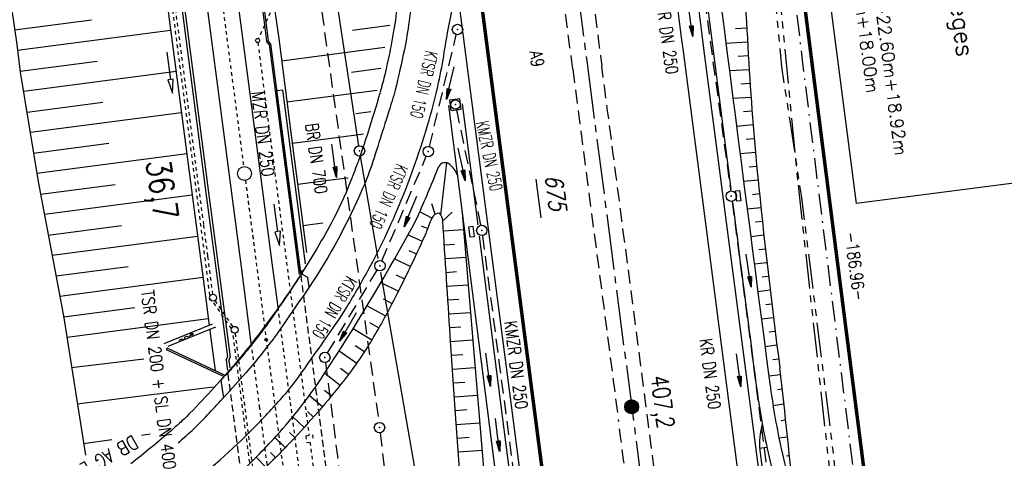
# Model space of a CAD drawing. Extents: x 445979 to 446615, y 447871 to 449065.
# Tile 9 of 47: x 446261 to 446403, y 447984 to 448047. Entities that reach past the tile are written whole.
import ezdxf
from ezdxf.enums import TextEntityAlignment as Align

# ---------------------------------------------------------------- set-up
doc = ezdxf.new("R2010")
doc.units = 0
doc.header["$LTSCALE"] = 2
doc.header["$MEASUREMENT"] = 0
for name, pattern in [('ACAD_ISO03W100', [0.5, 0.25, -0.25]), ('ACAD_ISO10W100W', [0.5, 0.25, -0.25]), ('ACHSE', [5.5, 4, -0.5, 0.5, -0.5]), ('AUSGEZOGEN', [0]), ('BAB-FM2', [2.6, 1.5, -0.5, 0.1, -0.5]), ('GESTRICH-X2', [1.5, 1, -0.5]), ('GESTRICHELT', [0.75, 0.5, -0.25]), ('PHANTOMX2', [5, 2.5, -0.5, 0.5, -0.5, 0.5, -0.5]), ('STRICHLINIEX2', [0.5, 0.25, -0.25])]:
    doc.linetypes.add(name, pattern=pattern)
doc.layers.get('0').update_dxf_attribs({"linetype": 'AUSGEZOGEN'})
for name, color, linetype in [('200-ABSTAND', 8, 'AUSGEZOGEN'), ('200-FLSTNR-BAB', 7, 'AUSGEZOGEN'), ('200-GRENZL-BAB', 7, 'AUSGEZOGEN'), ('200-GRENZP-BAB', 7, 'AUSGEZOGEN'), ('ACHSETOP', 250, 'ACHSE'), ('BAB_FM', 5, 'BAB-FM2'), ('BAUWOTOP', 250, 'AUSGEZOGEN'), ('BAUWUTOP', 250, 'GESTRICHELT'), ('BOESCHG', 250, 'AUSGEZOGEN'), ('BW-SCHRIFT', 250, 'AUSGEZOGEN'), ('DB-Bahnachse', 7, 'CONTINUOUS'), ('DB-Boeschungen', 15, 'CONTINUOUS'), ('DB-Gleisachse', 7, 'CONTINUOUS'), ('DB-Ingenieurbauwerke', 15, 'CONTINUOUS'), ('DB-Kabelanlagen', 15, 'CONTINUOUS'), ('DB-Tiefenentwässerung', 15, 'CONTINUOUS'), ('FBRTOP', 250, 'AUSGEZOGEN'), ('HEKT_B', 250, 'CONTINUOUS'), ('KANAL', 7, 'GESTRICH-X2'), ('LAERMWAND', 1, 'AUSGEZOGEN'), ('Lichtwellenleiter COLT', 46, 'PHANTOMX2'), ('Lichtwellenleiter GLH', 46, 'PHANTOMX2'), ('MS-UEBERFAHRT', 250, 'GESTRICH-X2'), ('MULDE', 250, 'AUSGEZOGEN'), ('PFEIL', 7, 'CONTINUOUS'), ('PFEILTOP', 200, 'AUSGEZOGEN'), ('SCHRIFT', 7, 'AUSGEZOGEN'), ('SCHSYMBOL', 200, 'AUSGEZOGEN'), ('TEXTO', 4, 'CONTINUOUS')]:
    doc.layers.add(name, color=color, linetype=linetype)
doc.styles.add('ROMANS', font='romans.shx', dxfattribs={"width": 0.8})

# ---------------------------------------------------------------- blocks, each defined once
blk = doc.blocks.new('*X15')
at = {"color": 0}
for p, q in [((212.23, 257.39), (213.24, 258.4)), ((212.24, 257.33), (213.31, 258.4)), ((212.24, 257.47), (213.17, 258.4)), ((212.24, 257.26), (213.37, 258.39)), ((212.24, 257.55), (213.09, 258.39)), ((212.25, 257.2), (213.43, 258.38)), ((212.26, 257.63), (213, 258.37)), ((212.27, 257.14), (213.49, 258.37)), ((212.28, 257.09), (213.55, 258.35)), ((212.29, 257.73), (212.9, 258.35)), ((212.3, 257.04), (213.6, 258.33)), ((212.32, 256.99), (213.65, 258.31)), ((212.34, 257.86), (212.78, 258.29)), ((212.35, 256.94), (213.69, 258.29)), ((212.37, 256.9), (213.74, 258.26)), ((212.4, 256.85), (213.78, 258.24)), ((212.43, 256.81), (213.83, 258.21)), ((212.46, 256.77), (213.86, 258.18)), ((212.49, 256.73), (213.9, 258.14)), ((212.53, 256.7), (213.94, 258.11)), ((212.56, 256.66), (213.97, 258.07)), ((212.6, 256.63), (214.01, 258.03)), ((212.64, 256.6), (214.04, 257.99)), ((212.68, 256.57), (214.07, 257.95)), ((212.73, 256.54), (214.09, 257.91)), ((212.77, 256.52), (214.12, 257.86)), ((212.82, 256.49), (214.14, 257.82)), ((212.87, 256.47), (214.16, 257.77)), ((212.92, 256.45), (214.18, 257.72)), ((212.97, 256.44), (214.2, 257.66)), ((213.03, 256.42), (214.21, 257.6)), ((213.09, 256.41), (214.22, 257.54)), ((213.16, 256.41), (214.23, 257.48)), ((213.22, 256.4), (214.23, 257.41)), ((213.3, 256.41), (214.23, 257.34)), ((213.38, 256.41), (214.22, 257.26)), ((213.46, 256.43), (214.2, 257.17)), ((213.56, 256.46), (214.18, 257.07)), ((213.69, 256.51), (214.12, 256.95))]:
    blk.add_line(p, q, dxfattribs=at)
blk = doc.blocks.new('SRMAST2')
at = {"color": 0}
blk.add_circle((0, 0), 0.999, dxfattribs=at)
blk.add_point((0, 0), dxfattribs=at)
blk.add_blockref('*X15', (-213.23, -257.4))
blk = doc.blocks.new('GST')
at = {"color": 0}
blk.add_circle((0, 0), 0.75, dxfattribs=at)
blk.add_point((0, 0), dxfattribs=at)
blk = doc.blocks.new('10')
blk.add_blockref('GST', (0, 0))
blk = doc.blocks.new('20')
blk.add_lwpolyline([(-0.75, -0.75), (0.75, -0.75), (0.75, 0.75), (-0.75, 0.75)], close=True)
blk.add_circle((0, 0), 0.676)
blk.add_point((0, 0))
blk = doc.blocks.new('17')
blk.add_lwpolyline([(-0.76, -1.22), (0.75, -1.22), (0.75, -1.8), (-0.76, -1.8)], close=True)
blk.add_blockref('GST', (0, 0))
blk = doc.blocks.new('PFEIL2')
at = {"color": 0}
for p, q in [((0.88, 0), (-2.4, -0.01)), ((0.88, -0.27), (0.88, 0.28)), ((0.88, 0.28), (2.43, 0.01)), ((0.91, 0.27), (0.88, 0.26)), ((0.97, 0.26), (0.88, 0.25)), ((1.02, 0.25), (0.88, 0.23)), ((1.07, 0.24), (0.88, 0.21)), ((1.13, 0.23), (0.88, 0.19)), ((1.18, 0.22), (0.88, 0.17)), ((1.24, 0.21), (0.88, 0.15)), ((1.29, 0.21), (0.88, 0.14)), ((1.34, 0.2), (0.88, 0.12)), ((1.4, 0.19), (0.88, 0.1)), ((1.45, 0.18), (0.88, 0.08)), ((1.51, 0.17), (0.88, 0.06)), ((1.56, 0.16), (0.88, 0.04)), ((1.61, 0.15), (0.88, 0.02)), ((1.67, 0.14), (0.88, 0.01)), ((1.72, 0.13), (0.88, -0.01)), ((1.78, 0.12), (0.88, -0.03)), ((1.83, 0.11), (0.88, -0.05)), ((1.88, 0.1), (0.88, -0.07)), ((1.94, 0.09), (0.88, -0.09)), ((2.05, 0.08), (0.88, -0.12)), ((1.99, 0.08), (0.88, -0.11)), ((2.1, 0.07), (0.88, -0.14)), ((2.15, 0.06), (0.88, -0.16)), ((2.21, 0.05), (0.88, -0.18)), ((2.26, 0.04), (0.88, -0.2)), ((2.32, 0.03), (0.88, -0.22)), ((2.37, 0.02), (0.88, -0.23)), ((2.42, 0.01), (0.88, -0.25)), ((2.43, 0.01), (0.88, -0.27))]:
    blk.add_line(p, q, dxfattribs=at)

msp = doc.modelspace()

# ---------------------------------------------------------------- linework, layer by layer
at = {"layer": '200-FLSTNR-BAB'}
msp.add_line((446335.09, 448024.25), (446335.82, 448018.69), dxfattribs=at)
at = {"layer": '200-GRENZL-BAB', "const_width": 0.5, "flags": 128}
msp.add_lwpolyline([(446367.03, 448103.35), (446390.55, 447919.38)], dxfattribs=at)
at = {"layer": '200-GRENZL-BAB', "flags": 128}
for points in [[(446309.5, 448029.08), (446299.55, 448094.89)], [(446312.31, 448012.82), (446309.74, 448027.6)], [(446327.65, 447924.79), (446312.67, 448010.8)]]:
    msp.add_lwpolyline(points, dxfattribs=at)
at = {"layer": 'ACHSETOP'}
for p, q in [((446329.58, 448140.12), (446342.49, 448040.96)), ((446342.49, 448040.96), (446358.62, 447917))]:
    msp.add_line(p, q, dxfattribs=at)
at = {"layer": 'BAB_FM', "flags": 128}
msp.add_lwpolyline([(446328.48, 448388.07), (446334.15, 448332.34), (446337.82, 448319.71), (446341.47, 448288.92), (446347.67, 448239.31), (446353.75, 448189.68), (446361.43, 448140.25), (446365.22, 448110.78), (446367.72, 448090.65), (446373.64, 448041), (446379.82, 447991.38), (446383.77, 447958.62), (446392.69, 447959.78)], dxfattribs=at)
at = {"layer": 'BAUWOTOP'}
for p, q in [((446301.02, 448011.05), (446301.11, 448010.41)), ((446301.39, 448010.51), (446301.31, 448011.11)), ((446302.16, 448010.06), (446301.39, 448010.51)), ((446302.32, 448008.65), (446302.16, 448010.06)), ((446289.6, 447995.22), (446290.07, 447995.7)), ((446289.94, 447992.96), (446289.6, 447995.22)), ((446290.07, 447995.7), (446289.74, 447995.87)), ((446289.85, 447996.08), (446290.26, 447995.91)), ((446290.07, 447992.82), (446289.94, 447992.96))]:
    msp.add_line(p, q, dxfattribs=at)
for points in [[(446301.11, 448010.41, -0.00579), (446296.05, 448002.97, -0.011861), (446295.73, 448002.54, -0.003134), (446295.6, 448002.37, -0.000271), (446293.9, 448000.2, -0.012371), (446291.73, 447997.58, -0.003927), (446290.26, 447995.91, -0.008134)], [(446302.32, 448008.65, -0.00091), (446297.65, 448001.87, -0.011861), (446297.28, 448001.36, -0.003134), (446297.13, 448001.17, -0.000271), (446295.43, 447999, -0.012375), (446293.2, 447996.3, -0.008136), (446290.07, 447992.82)]]:
    msp.add_lwpolyline(points, format="xyb", dxfattribs=at)
at = {"layer": 'BAUWOTOP', "flags": 128}
for points in [[(446281.76, 447999.89), (446281.7, 447999.6)], [(446289.74, 447995.87), (446281.7, 447999.6)], [(446281.76, 447999.89), (446289.85, 447996.08)]]:
    msp.add_lwpolyline(points, dxfattribs=at)
at = {"layer": 'BAUWUTOP'}
for p, q in [((446301.11, 448010.41), (446309.27, 447948.01)), ((446290.57, 447996.14), (446296.03, 447954.36))]:
    msp.add_line(p, q, dxfattribs=at)
at = {"layer": 'BOESCHG'}
for p, q in [((446363.94, 448046), (446365.57, 448046.1)), ((446362.56, 448043.92), (446365.69, 448044.1)), ((446364.31, 448042.01), (446365.8, 448042.1)), ((446363.07, 448039.93), (446365.92, 448040.11)), ((446364.69, 448038.02), (446366.05, 448038.11)), ((446363.58, 448035.93), (446366.19, 448036.11)), ((446365.08, 448034.03), (446366.33, 448034.12)), ((446364.09, 448031.93), (446366.49, 448032.13)), ((446365.5, 448030.03), (446366.65, 448030.13)), ((446364.6, 448027.94), (446366.83, 448028.14)), ((446321.36, 448019.12), (446322.21, 448026.6)), ((446365.94, 448026.05), (446367.01, 448026.15)), ((446365.11, 448023.95), (446367.21, 448024.16)), ((446366.39, 448022.06), (446367.41, 448022.17)), ((446320.04, 448018.62), (446318.32, 448019.56)), ((446320.55, 448019.19), (446320.07, 448020.68)), ((446321.65, 448018.22), (446323.02, 448019.48)), ((446365.63, 448019.97), (446367.61, 448020.18)), ((446366.85, 448018.09), (446367.82, 448018.19)), ((446318.5, 448017.5), (446319.46, 448017.12)), ((446324.66, 448016.92), (446321.74, 448016.74)), ((446316.64, 448016.21), (446318.67, 448015.28)), ((446366.14, 448015.99), (446368.04, 448016.2)), ((446316.76, 448013.97), (446317.84, 448013.47)), ((446323.35, 448014.84), (446321.87, 448014.74)), ((446367.33, 448014.11), (446368.26, 448014.21)), ((446314.69, 448012.75), (446316.99, 448011.66)), ((446325, 448012.94), (446321.99, 448012.75)), ((446366.66, 448012.02), (446368.48, 448012.23)), ((446323.64, 448010.85), (446322.12, 448010.75)), ((446312.71, 448009.33), (446315.23, 448008.07)), ((446314.91, 448010.45), (446316.11, 448009.86)), ((446367.81, 448010.14), (446368.71, 448010.24)), ((446325.33, 448008.96), (446322.25, 448008.76)), ((446367.17, 448008.04), (446368.95, 448008.25)), ((446313.01, 448006.96), (446314.32, 448006.28)), ((446323.94, 448006.86), (446322.38, 448006.76)), ((446310.71, 448005.98), (446313.37, 448004.52)), ((446368.31, 448006.16), (446369.18, 448006.27)), ((446325.66, 448004.97), (446322.51, 448004.76)), ((446367.69, 448004.07), (446369.43, 448004.28)), ((446308.69, 448002.67), (446311.38, 448001.05)), ((446311.05, 448003.55), (446312.4, 448002.77)), ((446324.24, 448002.87), (446322.64, 448002.77)), ((446368.81, 448002.19), (446369.67, 448002.3)), ((446326, 448000.99), (446322.78, 448000.77)), ((446306.67, 447999.47), (446309.21, 447997.7)), ((446309, 448000.21), (446310.32, 447999.35)), ((446368.21, 448000.09), (446369.92, 448000.31)), ((446324.54, 447998.89), (446322.91, 447998.78)), ((446369.32, 447998.22), (446370.18, 447998.33)), ((446306.84, 447996.97), (446308.03, 447996.08)), ((446326.33, 447997.01), (446323.05, 447996.78)), ((446304.6, 447996.26), (446306.81, 447994.5)), ((446370.46, 447996.01), (446368.77, 447995.79)), ((446304.53, 447993.79), (446305.54, 447992.95)), ((446324.84, 447994.9), (446323.18, 447994.79)), ((446370.7, 447993.94), (446370.01, 447993.85)), ((446302.37, 447993.03), (446304.26, 447991.41)), ((446326.66, 447993.02), (446323.32, 447992.79)), ((446325.14, 447990.92), (446323.46, 447990.8)), ((446370.94, 447991.75), (446369.38, 447991.52)), ((446299.96, 447989.92), (446301.62, 447988.41)), ((446302.07, 447990.68), (446302.95, 447989.9)), ((446371.19, 447989.45), (446370.55, 447989.35)), ((446326.99, 447989.04), (446323.6, 447988.8)), ((446297.38, 447986.94), (446298.88, 447985.49)), ((446299.47, 447987.68), (446300.26, 447986.94)), ((446325.45, 447986.93), (446323.75, 447986.81)), ((446367.56, 447987.76), (446367.76, 447987.78)), ((446371.46, 447986.99), (446370.23, 447986.84)), ((446367.43, 447985.42), (446368.48, 447985.56)), ((446294.67, 447984.1), (446296.05, 447982.66)), ((446296.76, 447984.78), (446297.48, 447984.06)), ((446327.33, 447985.06), (446323.89, 447984.81)), ((446371.74, 447984.28), (446371.29, 447984.23))]:
    msp.add_line(p, q, dxfattribs=at)
for points in [[(446360.3, 448094.08, 0.000248), (446361.47, 448086.23, -0.000849), (446361.81, 448083.94, -0.00294), (446363.55, 448071.45, -0.004452), (446364.58, 448063.18, -0.016663), (446364.84, 448060.03, 0.002767), (446365.86, 448041.04, 0.010507), (446367.32, 448023.01, 0.007262), (446370.35, 447997.01)], [(446278.41, 447971.25, 0.012461), (446282.44, 447973.63, 0.027773), (446284.16, 447974.84, 0.018359), (446291.88, 447981.42, 0.022931), (446297.6, 447987.19, 0.039141), (446304.51, 447996.12, 0.018467), (446316.85, 448016.59, 0.022264), (446318.22, 448019.33, 0.009285), (446321.06, 448026.1)], [(446320.04, 448018.62, -0.003356), (446319.24, 448016.58, -0.010454), (446318.96, 448015.93, -0.012053), (446314.78, 448007.18, -0.017159), (446311.48, 448001.21, -0.033766), (446306.93, 447994.65, -0.022769), (446299.13, 447985.74, -0.014153), (446294.43, 447981.12, -0.010251), (446287.64, 447975.06, -0.029636), (446286.12, 447973.91, -0.011868), (446282.11, 447971.36)], [(446325.04, 447968.85, -0.01224), (446325, 447969.26, -0.000234), (446323.5, 447990.33, -0.00114), (446322.72, 448001.63, -0.000776), (446321.65, 448018.22)]]:
    msp.add_lwpolyline(points, format="xyb", dxfattribs=at)
for points in [[(446324.46, 448019.35), (446328.16, 447975.04)], [(446367.46, 447985.05), (446369.14, 447972.06)]]:
    msp.add_lwpolyline(points, dxfattribs=at)
for centre, radius, start, end in [((446321.99, 448025.55), 1.08, 51.0231, 149.2337), ((446319.71, 448023.08), 4.43, 24.3008, 48.2547), ((446321.15, 448018.15), 1.2, 88.049, 157.0223), ((446319.67, 448018.08), 1.98, 4.1735, 40.0753), ((445390.67, 447883.65), 986.22, 5.43895, 6.60065), ((446378.6, 447985.98), 11.18, 164.6712, 184.7789)]:
    msp.add_arc(centre, radius, start, end, dxfattribs=at)
at = {"layer": 'BW-SCHRIFT'}
msp.add_lwpolyline([(446412.62, 448072.37), (446418.71, 448025.57), (446381.45, 448020.72), (446375.36, 448067.52)], close=True, dxfattribs=at)
at = {"layer": 'DB-Bahnachse', "linetype": 'ACAD_ISO10W100W'}
for points in [[(446288.63, 448058.53), (446292.86, 448026.06)], [(446293.12, 448024.08), (446299.3, 447976.85)], [(446293.26, 448023.05), (446294.45, 448013.97)]]:
    msp.add_lwpolyline(points, dxfattribs=at)
at = {"layer": 'DB-Bahnachse', "linetype": 'Continuous'}
msp.add_circle((446292.99, 448025.07), 1, dxfattribs=at)
at = {"layer": 'DB-Boeschungen', "linetype": 'Continuous'}
for p, q in [((446268.01, 447997.05), (446278.46, 447998.32)), ((446268.83, 447991.8), (446288.46, 447994.26)), ((446269.73, 447986.06), (446273.8, 447986.65)), ((446278.09, 447987.28), (446279.34, 447987.46))]:
    msp.add_line(p, q, dxfattribs=at)
for points in [[(446258.56, 448053.27), (446259.37, 448048.64), (446260.09, 448043.69), (446260.59, 448039.72), (446263.19, 448023.92), (446265.78, 448010.14)], [(446281.58, 448051.54), (446282.2, 448046.58), (446282.75, 448042.62), (446284.81, 448026.75), (446287.41, 448006.92), (446287.88, 448003.14)], [(446297.38, 448048.54), (446297.93, 448044.58), (446299.98, 448028.71), (446301.95, 448013.68)], [(446259.77, 448045.81), (446270.88, 448047.27)], [(446313.97, 448046.43), (446308.6, 448045.73)], [(446282.31, 448045.73), (446260.2, 448042.84)], [(446298.34, 448041.36), (446313.29, 448043.32)], [(446260.57, 448039.87), (446271.68, 448041.32)], [(446283.11, 448039.79), (446261.1, 448036.91)], [(446312.69, 448040.22), (446308.43, 448039.66)], [(446299.13, 448035.41), (446312.16, 448037.12)], [(446261.57, 448033.95), (446272.53, 448035.38)], [(446283.86, 448033.83), (446262.05, 448030.98)], [(446311.23, 448033.97), (446309.08, 448033.69)], [(446305.17, 448030.15), (446310.17, 448030.81)], [(446262.52, 448028.02), (446273.38, 448029.44)], [(446299.88, 448029.46), (446305.17, 448030.15)], [(446284.66, 448027.89), (446263, 448025.05)], [(446300.69, 448023.51), (446306.24, 448024.24)], [(446306.24, 448024.24), (446307.99, 448024.47)], [(446263.52, 448022.1), (446274.28, 448023.5)], [(446285.41, 448021.94), (446264.09, 448019.15)], [(446301.44, 448017.56), (446304.29, 448017.93)], [(446264.62, 448016.19), (446275.23, 448017.58)], [(446286.22, 448015.99), (446265.19, 448013.24)], [(446265.77, 448010.28), (446276.18, 448011.65)], [(446265.76, 448010.13), (446266.88, 448004.23), (446269.99, 447984.38)], [(446287, 448010.04), (446266.29, 448007.33)], [(446266.86, 448004.38), (446277.13, 448005.72)], [(446287.76, 448004.09), (446267.34, 448001.41)], [(446287.96, 448002.53), (446288.03, 448001.96)], [(446288.03, 448001.96), (446288.73, 447996.61)]]:
    msp.add_lwpolyline(points, dxfattribs=at)
at = {"layer": 'DB-Boeschungen', "linetype": 'ACAD_ISO03W100'}
msp.add_lwpolyline([(446307.34, 448024.39), (446307.99, 448024.47)], dxfattribs=at)
at = {"layer": 'DB-Gleisachse', "linetype": 'Continuous'}
for p, q in [((446286.41, 448058.1), (446292.49, 448011.59)), ((446290.88, 448058.68), (446293.43, 448039.13)), ((446293.43, 448039.13), (446296.95, 448012.17)), ((446292.49, 448011.59), (446293.92, 448000.62)), ((446296.95, 448012.17), (446297.79, 448005.78))]:
    msp.add_line(p, q, dxfattribs=at)
at = {"layer": 'DB-Gleisachse', "linetype": 'ACAD_ISO03W100'}
for p, q in [((446297.79, 448005.78), (446299.58, 447992.02)), ((446293.92, 448000.62), (446295.12, 447991.44)), ((446295.12, 447991.44), (446298.81, 447963.24)), ((446299.58, 447992.02), (446303.26, 447963.87))]:
    msp.add_line(p, q, dxfattribs=at)
at = {"layer": 'DB-Gleisachse', "linetype": 'Continuous'}
msp.add_circle((446296.13, 448001.08), 0.193, dxfattribs=at)
at = {"layer": 'DB-Ingenieurbauwerke', "linetype": 'Continuous'}
for p, q in [((446297.63, 448037.06), (446298.52, 448037.18)), ((446301.06, 448010.78), (446297.63, 448037.06)), ((446297.63, 448037.06), (446297.63, 448037.06)), ((446301.81, 448012.02), (446298.52, 448037.18)), ((446288.3, 448003.31), (446281.32, 448000.49)), ((446288.78, 448002.86), (446281.93, 448000.08)), ((446285.15, 448001.74), (446285.25, 448001.79)), ((446285.17, 448001.95), (446285.57, 448001.96)), ((446285.33, 448001.64), (446285.17, 448001.95)), ((446285.57, 448001.96), (446285.33, 448001.64))]:
    msp.add_line(p, q, dxfattribs=at)
msp.add_lwpolyline([(446283.6, 448000.93, -0.571882), (446283.99, 448001.13, 0.571882), (446284.38, 448001.34, -0.571882), (446284.76, 448001.54, 0.571882), (446285.15, 448001.74)], format="xyb", dxfattribs=at)
at = {"layer": 'DB-Kabelanlagen', "linetype": 'Continuous'}
for p, q in [((446282.8, 448057.64), (446287.4, 448022.29)), ((446283.2, 448057.69), (446287.8, 448022.34)), ((446295.65, 448048.42), (446296.19, 448044.19)), ((446295.86, 448048.44), (446296.39, 448044.27)), ((446296.55, 448043.71), (446296.19, 448044.19)), ((446296.75, 448043.79), (446296.39, 448044.27)), ((446296.55, 448043.71), (446300.89, 448010.5)), ((446296.75, 448043.79), (446301.07, 448010.79)), ((446287.41, 448022.29), (446288.6, 448013.21)), ((446287.81, 448022.34), (446288.99, 448013.26)), ((446288.6, 448013.21), (446290.51, 447998.59)), ((446288.99, 448013.26), (446290.92, 447998.53)), ((446290.32, 447998.12), (446290.51, 447998.59)), ((446290.32, 447998.12), (446290.52, 447996.6)), ((446290.73, 447998.07), (446290.92, 447998.53)), ((446290.73, 447998.07), (446290.87, 447996.99))]:
    msp.add_line(p, q, dxfattribs=at)
at = {"layer": 'DB-Tiefenentwässerung', "linetype": 'ACAD_ISO03W100'}
for p, q in [((446281.96, 448056.75), (446286.46, 448022.17)), ((446296.71, 448048.3), (446295, 448044.56)), ((446294.91, 448043.99), (446302.32, 447987.27)), ((446286.47, 448022.16), (446287.07, 448017.61)), ((446287.07, 448017.61), (446287.66, 448013.08)), ((446287.66, 448013.08), (446288.37, 448007.63)), ((446288.71, 448006.72), (446291.28, 448002.92)), ((446291.62, 448002), (446298.58, 447948.79)), ((446301.83, 447987.2), (446302.82, 447987.33)), ((446301.83, 447987.2), (446301.96, 447986.21)), ((446302.82, 447987.33), (446302.95, 447986.34)), ((446301.96, 447986.21), (446302.95, 447986.34)), ((446302.45, 447986.28), (446309.73, 447930.55))]:
    msp.add_line(p, q, dxfattribs=at)
at = {"layer": 'DB-Tiefenentwässerung', "linetype": 'STRICHLINIEX2'}
for p, q in [((446291.09, 448002.67), (446288.41, 448006.63)), ((446298.25, 447948.61), (446291.31, 448002.07))]:
    msp.add_line(p, q, dxfattribs=at)
msp.add_lwpolyline([(446282.17, 448051.61), (446282.85, 448046.66), (446283.35, 448042.69), (446285.45, 448026.83), (446288, 448006.99), (446288.17, 448006.71)], dxfattribs=at)
at = {"layer": 'DB-Tiefenentwässerung', "linetype": 'Continuous'}
for points in [[(446281.77, 448042.62), (446282.31, 448038.66), (446281.91, 448038.61), (446282.57, 448036.68), (446282.7, 448038.71), (446282.31, 448038.66)], [(446297.25, 448020.64), (446297.78, 448016.68), (446297.39, 448016.62), (446298.05, 448014.69), (446298.18, 448016.73), (446297.78, 448016.68)]]:
    msp.add_lwpolyline(points, dxfattribs=at)
for centre, radius in [((446294.88, 448044.28), 0.3), ((446288.43, 448007.13), 0.5), ((446291.56, 448002.5), 0.5)]:
    msp.add_circle(centre, radius, dxfattribs=at)
at = {"layer": 'FBRTOP'}
msp.add_line((446356.37, 448042.76), (446372.5, 447918.81), dxfattribs=at)
at = {"layer": 'FBRTOP', "const_width": 0.5}
for points in [[(446307.97, 448414.63, 0.000001), (446312.81, 448377.44, -0.000001), (446317.65, 448340.25), (446324.1, 448290.67), (446343.46, 448141.93, -0.000003), (446347.78, 448108.74, 0.000004)], [(446280.2, 448411.01, 0.000001), (446285.04, 448373.83, -0.000001), (446289.88, 448336.64), (446296.34, 448287.06), (446297.94, 448274.7, -0.000004)], [(446327.09, 448050.8, 0.000001), (446328.6, 448039.15), (446343.06, 447928.09)]]:
    msp.add_lwpolyline(points, format="xyb", dxfattribs=at)
at = {"layer": 'FBRTOP'}
for points in [[(446298.19, 448239.42, 0.000002), (446300.71, 448220.06, -0.000009), (446301.39, 448214.83, -0.000327)], [(446351.59, 448102.71, -0.000001), (446352.89, 448092.73, 0.000004), (446359.34, 448043.15), (446375.48, 447919.2)], [(446316.56, 448098.13, -0.00024), (446316.84, 448095.64, -0.000342), (446317.34, 448091.23, -0.011639), (446317.59, 448088.37, -0.003957), (446318.07, 448079.92, -0.007399), (446318.34, 448071.94, -0.010647), (446318.33, 448066.4, -0.008144), (446318.18, 448062.6, -0.005271), (446317.79, 448056.73, -0.006866), (446317.33, 448051.61, -0.007705), (446316.78, 448047.05, -0.016654), (446316.09, 448042.98, -0.011433), (446314.75, 448037.11, -0.013758), (446314.32, 448035.58, -0.002374), (446311.53, 448026.79, -0.025133), (446310.06, 448022.91, -0.045629), (446302.32, 448008.65)], [(446285.72, 447988.24, 0.012676), (446290.07, 447992.82)]]:
    msp.add_lwpolyline(points, format="xyb", dxfattribs=at)
at = {"layer": 'FBRTOP', "flags": 128}
msp.add_lwpolyline([(446294.43, 447988.43, 0.012614), (446298.69, 447993.02, 0.025303), (446300.64, 447995.47, 0.003566), (446306.16, 448003.29, 0.013489), (446307.55, 448005.4, 0.013978), (446310.85, 448011.09, 0.015251), (446313.57, 448016.48, 0.013438), (446315.97, 448022.01, 0.014321), (446317.94, 448027.32, 0.011786), (446319.88, 448033.56, 0.016129), (446321.04, 448038.2, 0.014738), (446321.86, 448042.59, -0.011526), (446322.88, 448048.22, -0.009783), (446322.96, 448048.58, -0.002352), (446323.34, 448050.09)], format="xyb", dxfattribs=at)
msp.add_lwpolyline([(446339.83, 447928), (446338.12, 447941.05), (446334.64, 447967.68), (446331.71, 447990.48), (446328.5, 448015.22), (446325.33, 448039.65), (446323.9, 448050.5)], dxfattribs=at)
at = {"layer": 'FBRTOP'}
for centre, radius, start, end in [((3646352.23, 864577.63), 3226991.61, 187.41545118, 187.41633893), ((446211.86, 448069.43), 109.76, 310.6724, 312.2916), ((446204.55, 448078.66), 127.36, 308.7356, 314.8851)]:
    msp.add_arc(centre, radius, start, end, dxfattribs=at)
at = {"layer": 'KANAL'}
for p, q in [((446356.62, 448070.94), (446363.25, 448022.53)), ((446304.16, 448048.41), (446312.41, 447989.12)), ((446319.72, 448028.97), (446323.59, 448045.12)), ((446323.62, 448034.28), (446327.12, 448017.59)), ((446312.84, 448012.44), (446319.25, 448027.56)), ((446363.44, 448021.06), (446369.78, 447972.22)), ((446327.38, 448016.09), (446333.81, 447966.88)), ((446305, 447999.16), (446312.16, 448011.12)), ((446304.69, 447997.78), (446309.63, 447959.03)), ((446312.59, 447987.62), (446319.34, 447928.28))]:
    msp.add_line(p, q, dxfattribs=at)
at = {"layer": 'LAERMWAND'}
for points in [[(446254.58, 447970.34, -0.000001), (446246.41, 447966.17, -0.000041)], [(446315.11, 448049.68, -0.004507), (446314.8, 448047.32, -0.007672), (446314.54, 448045.66, -0.005544), (446314.13, 448043.38, -0.008499), (446313.44, 448040.11, -0.011014), (446312.81, 448037.6, -0.001582), (446312.65, 448037.04, -0.001035), (446312.41, 448036.18, -0.007031), (446311.31, 448032.54, -0.004935), (446309.63, 448027.4, -0.008836), (446309.32, 448026.55, -0.002647), (446308.22, 448023.71, -0.031078), (446305.54, 448017.93, -0.020823), (446300.66, 448009.76, -0.019502), (446294.6, 448001.27, -0.021852), (446288.59, 447994.16, -0.003519), (446285.11, 447990.45, -0.015802), (446284.3, 447989.65, -0.004763), (446283.61, 447989.02, -0.002692), (446282.37, 447987.93, -0.015673), (446276.56, 447983.16, -0.018115)], [(446244.53, 447965.21, -0.000018), (446240.21, 447963)]]:
    msp.add_lwpolyline(points, format="xyb", dxfattribs=at)
at = {"layer": 'Lichtwellenleiter COLT'}
for p, q in [((446369.14, 448062.94), (446372.99, 448023.38)), ((446372.99, 448023.38), (446380.55, 447954.75))]:
    msp.add_line(p, q, dxfattribs=at)
at = {"layer": 'Lichtwellenleiter GLH', "flags": 128}
msp.add_lwpolyline([(446345.59, 448223.38), (446349.37, 448205), (446351.75, 448188), (446354.23, 448182.37), (446356.42, 448177.4), (446370.04, 448153.97), (446371.29, 448151.93), (446372.8, 448149.72), (446377.7, 448141.66), (446380.87, 448136.98), (446391.15, 448125.3), (446392.66, 448123.74), (446401.88, 448112.58), (446402.25, 448105.07), (446398.36, 448098.19), (446387.59, 448086.58), (446383.8, 448082.18), (446371.75, 448072.65), (446368.99, 448069.13), (446368.37, 448064.04), (446370.59, 448040.47), (446373.47, 448021.62), (446377.99, 447985.08), (446381.03, 447954.46), (446385.89, 447919.63)], dxfattribs=at)
at = {"layer": 'MS-UEBERFAHRT'}
for points in [[(446358.17, 447936.78, -0.000108), (446355.47, 447957.27, -0.000304), (446354.52, 447964.54), (446347.94, 448015.13, 0.000002), (446344.63, 448040.54, -0.000001), (446341.32, 448065.94, -0.000006), (446338.79, 448085.29, -0.000009), (446337.15, 448097.87, -0.000638), (446336.78, 448100.78, 0.000973)], [(446332.56, 448100.23, 0.000016), (446333.93, 448089.76, 0.000061), (446337.18, 448064.95, -0.000163), (446340.43, 448040.14), (446347.04, 447989.34, -0.000094), (446349.38, 447971.34, -0.000048), (446353.94, 447936.17)]]:
    msp.add_lwpolyline(points, format="xyb", dxfattribs=at)
at = {"layer": 'MULDE'}
for points in [[(446355.32, 448101.68, 0.00006), (446355.87, 448097.23, 0.001804), (446368.91, 447994.71, 0.020373), (446370.46, 447985.76, 0.006425), (446371.58, 447980.86, -0.005924), (446372.81, 447975.5, -0.000705), (446374.89, 447965.84, 0.000572), (446377.45, 447953.94, 0.001293), (446381.76, 447934.27, 0.002383), (446384.17, 447923.63, 0.000267), (446384.36, 447922.95, 0.000267)], [(446357.13, 448071.08, 0.000849), (446363.27, 448022.82, 0.020373)], [(446363.52, 448020.87, 0.000465), (446366.95, 447994.45, 0.020373), (446368.52, 447985.35, 0.006425), (446369.66, 447980.4, -0.005924), (446370.88, 447975.08, -0.000705), (446372.96, 447965.42, 0.000572), (446375.52, 447953.52, 0.001293), (446379.83, 447933.84, 0.002385), (446382.25, 447923.18, 0.009191), (446382.26, 447923.12, 0.00027), (446382.45, 447922.43, 0.00027)]]:
    msp.add_lwpolyline(points, format="xyb", dxfattribs=at)
at = {"layer": 'MULDE', "flags": 128}
for points in [[(446324.46, 448035.14), (446326.69, 448017.65)], [(446322.48, 448034.89), (446335.25, 447934.79)], [(446326.9, 448016.02), (446333.2, 447966.7)]]:
    msp.add_lwpolyline(points, dxfattribs=at)
at = {"layer": 'SCHSYMBOL'}
msp.add_lwpolyline([(446364.12, 448021.07), (446363.93, 448022.56), (446364.51, 448022.64), (446364.7, 448021.15)], close=True, dxfattribs=at)

# ---------------------------------------------------------------- block references
at = {"layer": '200-GRENZP-BAB', "rotation": 277.4472801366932}
msp.add_blockref('GST', (446309.61, 448028.34), dxfattribs=at)
at = {"layer": 'HEKT_B'}
msp.add_blockref('SRMAST2', (446348.94, 447991.38), dxfattribs=at)
at = {"layer": 'PFEIL'}
for p, rotation in [((446357.44, 448047.25), 277.7765000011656), ((446322.73, 448038.15), 256.5410000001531), ((446305.94, 448026.91), 277.9002000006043), ((446324.39, 448026.39), 281.8552999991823), ((446316.98, 448019.61), 247.0005999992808), ((446307.97, 448002.93), 239.0121000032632), ((446328.2, 447996.74), 277.4365999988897), ((446364.39, 447996.65), 277.4039000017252)]:
    msp.add_blockref('PFEIL2', p, dxfattribs=dict(at, rotation=rotation))
at = {"layer": 'PFEILTOP'}
for p, rotation in [((446365.84, 448011.04), 278.8305445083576), ((446329.56, 447987.32), 276.9205995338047)]:
    msp.add_blockref('PFEIL2', p, dxfattribs=dict(at, rotation=rotation))
at = {"layer": 'SCHSYMBOL'}
for name, p, rotation in [('10', (446323.77, 448045.87), 277.4164), ('20', (446323.47, 448035.02), 277.4164), ('10', (446319.55, 448028.24), 277.4164), ('GST', (446363.34, 448021.8), 97.41640000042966), ('17', (446327.28, 448016.85), 277.4164), ('10', (446312.56, 448011.76), 277.4164), ('10', (446304.6, 447998.52), 277.4164), ('10', (446312.5, 447988.38), 277.4164)]:
    msp.add_blockref(name, p, dxfattribs=dict(at, rotation=rotation))

# ---------------------------------------------------------------- texts
at = {"layer": '200-ABSTAND', "insert": (446381.25, 448011.68), "char_height": 1.8, "attachment_point": 5, "rotation": 277.2888, "style": 'ROMANS'}
msp.add_mtext('-186.96-', dxfattribs=at)
at = {"layer": '200-FLSTNR-BAB', "style": 'ROMANS', "oblique": 15, "width": 0.8}
msp.add_text('675', height=2.5, rotation=277.4473, dxfattribs=at).set_placement((446336.39, 448024.74))
at = {"layer": 'BW-SCHRIFT', "style": 'ROMANS'}
for s, height, p in [('eines Feldweges', 2.5, (446392.49, 448068.7)), ('St.W.  21.68m+22.60m+18.92m', 1.8, (446381.83, 448067.32)), ('19.30m+18.00m', 1.8, (446380.28, 448056.93))]:
    msp.add_text(s, height=height, rotation=277.3985, dxfattribs=at).set_placement(p)
at = {"layer": 'DB-Bahnachse', "linetype": 'Continuous', "style": 'ROMANS', "width": 0.8337}
msp.add_text('36,7', height=3.5, rotation=278.1323, dxfattribs=at).set_placement((446278.75, 448026.84))
at = {"layer": 'DB-Tiefenentwässerung', "linetype": 'Continuous', "style": 'ROMANS', "width": 0.8}
for s, p in [('MZR DN 250', (446293.98, 448036.81)), ('TSR DN 200 + SL DN 400', (446278.04, 448008.09))]:
    msp.add_text(s, height=1.8, rotation=277.26, dxfattribs=at).set_placement(p)
at = {"layer": 'HEKT_B', "style": 'ROMANS', "width": 0.8}
msp.add_text('407,2', height=2.5, rotation=277.4164, dxfattribs=at).set_placement((446351.69, 447995.78))
at = {"layer": 'LAERMWAND', "style": 'ROMANS', "width": 0.8}
msp.add_text('DB AG Ladungsrückhaltesystem', height=2, rotation=209.2052, dxfattribs=at).set_placement((446276.87, 447987.35))
at = {"layer": 'SCHRIFT', "style": 'ROMANS', "width": 0.8}
msp.add_text('A9', height=1.8, rotation=278.9917, dxfattribs=at).set_placement((446334.18, 448042.64))
at = {"layer": 'TEXTO', "style": 'ROMANS'}
for s, rotation, width, p in [('KMZR DN 250', 277.7765, 0.75, (446353.06, 448045.67)), ('KTSR DN 150', 256.541, 0.6, (446318.06, 448038.13)), ('KMZR DN 250', 281.8553, 0.6, (446327.49, 448027.44)), ('BR DN 700', 277.9002, 0.75, (446302.51, 448027.12)), ('KTSR DN 150', 245.957, 0.6, (446313.01, 448022.11)), ('KTSR DN 150', 239.0121, 0.6, (446305.22, 448006.17)), ('KMZR DN 250', 277.4366, 0.75, (446331.36, 447997.32)), ('KR DN 250', 277.4039, 0.75, (446359.41, 447996.02))]:
    msp.add_text(s, height=1.8, rotation=rotation, dxfattribs=dict(at, width=width)).set_placement(p, align=Align.CENTER)

doc.saveas('drawing.dxf')
